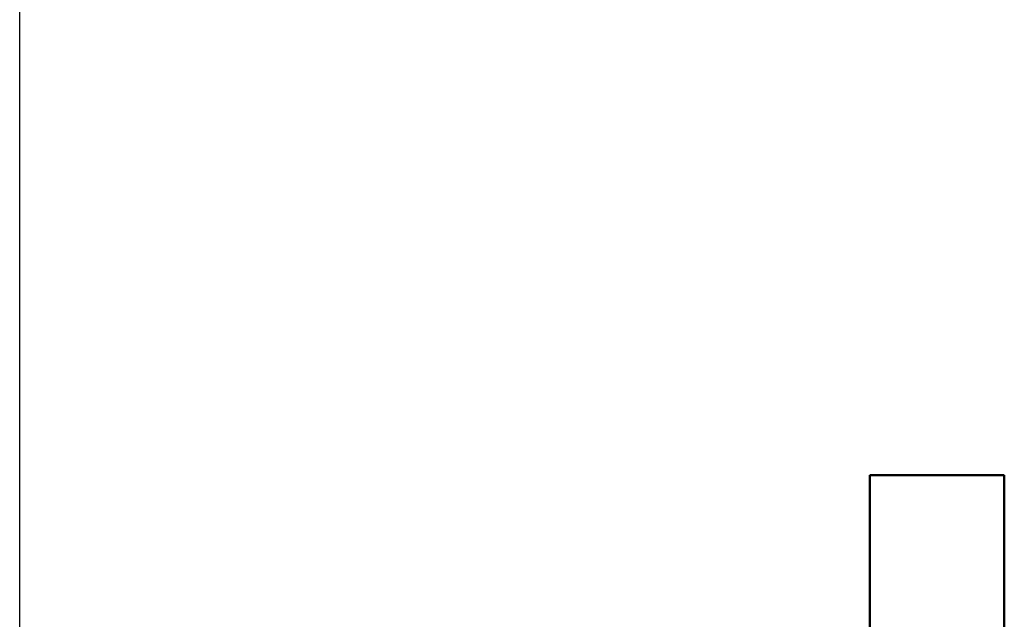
# Model space of a CAD drawing. Header units: millimetres. Extents: x -401 to 1119, y -69 to 356.
# Tile 6 of 19: x 42 to 72, y 141 to 159. Entities that reach past the tile are written whole.
import ezdxf

# ---------------------------------------------------------------- set-up
doc = ezdxf.new("R2010")
doc.units = ezdxf.units.MM
doc.layers.add('Видимый контур (ГОСТ)', color=7, linetype='Continuous', lineweight=50)
doc.layers.add('Размер (ГОСТ)', color=7, linetype='Continuous', lineweight=25)
doc.styles.add('Обычный текст (ГОСТ)', font='GOST Common Italic.ttf')
doc.dimstyles.new('Обычный (ГОСТ)', dxfattribs={"dimtxt": 3.5, "dimasz": 3.5, "dimexe": 1, "dimexo": 0, "dimgap": 0.5, "dimtad": 1, "dimrnd": 1e-08, "dimtxsty": 'Обычный текст (ГОСТ)', "dimblk": 'Filled-1', "dimcen": 0.09, "dimdle": 15, "dimclrd": 256, "dimclre": 256, "dimclrt": 256, "dimazin": 2, "dimtfac": 0.714286, "dimtdec": 3, "dimtmove": 0, "dimatfit": 3, "dimfxl": 1, "dimtolj": 1, "dimlwd": 25, "dimlwe": 25, "dimarcsym": 0})

# ---------------------------------------------------------------- blocks, each defined once
blk = doc.blocks.new('Filled-1')
at = {"color": 0}
for p, q in [((0, 0), (-1, 0.1429)), ((-1, 0.1429), (-1, -0.1429)), ((-1, 0), (0, 0)), ((-1, -0.1429), (0, 0))]:
    blk.add_line(p, q, dxfattribs=at)
at = {"color": 0, "flags": 128}
blk.add_lwpolyline([(-1, -0.1429), (0, 0), (-1, 0.1429), (-1, -0.1429)], dxfattribs=at)
at = {"color": 0}
blk.add_solid([(-1, -0.1429), (0, 0), (-1, 0.1429), (-1, -0.1429)], dxfattribs=at)
blk = doc.blocks.new('*D10')
at = {"layer": 'Defpoints', "color": 0, "linetype": 'Continuous', "transparency": 16777216}
for p in [(96.297, 167.49), (42.497, 138.485), (96.297, 138.323)]:
    blk.add_point(p, dxfattribs=at)
at = {"layer": 'Размер (ГОСТ)', "linetype": 'Continuous', "lineweight": 25, "transparency": 16777216}
for p, q in [((42.497, 138.485), (42.497, 168.49)), ((96.297, 138.323), (96.297, 168.49)), ((45.997, 167.49), (92.797, 167.49))]:
    blk.add_line(p, q, dxfattribs=at)
at = {"layer": 'Размер (ГОСТ)', "linetype": 'Continuous', "lineweight": 25, "transparency": 16777216, "xscale": 3.5, "yscale": 3.5, "zscale": 3.5, "rotation": 180}
blk.add_blockref('Filled-1', (42.497, 167.49), dxfattribs=at)
at = {"layer": 'Размер (ГОСТ)', "linetype": 'Continuous', "lineweight": 25, "transparency": 16777216, "xscale": 3.5, "yscale": 3.5, "zscale": 3.5}
blk.add_blockref('Filled-1', (96.297, 167.49), dxfattribs=at)
at = {"layer": 'Размер (ГОСТ)', "linetype": 'Continuous', "lineweight": 25, "transparency": 16777216, "insert": (64.984, 172.19), "char_height": 3.5, "attachment_point": 1, "style": 'Обычный текст (ГОСТ)'}
blk.add_mtext('\\A1;53,8', dxfattribs=at)

msp = doc.modelspace()

# ---------------------------------------------------------------- linework, layer by layer
at = {"layer": 'Видимый контур (ГОСТ)'}
for p, q in [((67.797, 112.479), (67.797, 145.479)), ((67.797, 145.479), (71.797, 145.479)), ((71.797, 112.479), (71.797, 145.479))]:
    msp.add_line(p, q, dxfattribs=at)

# ---------------------------------------------------------------- dimensions: what is measured, and where the dimension line sits
at = {"layer": 'Размер (ГОСТ)', "linetype": 'Continuous', "lineweight": 25}
dim = msp.add_linear_dim(base=(96.297, 167.49), p1=(42.497, 138.485), p2=(96.297, 138.323), angle=180, dimstyle='Обычный (ГОСТ)', override={"dimgap": 0.5, "dimdec": 2, "dimtol": 0, "dimlim": 0, "dimtp": 0, "dimtm": 0, "dimtdec": 3, "dimtofl": 0, "dimatfit": 1}, dxfattribs=at)
dim.commit()
dim.dimension.update_dxf_attribs({"geometry": '*D10', "text_midpoint": (69.397, 167.49), "dimtype": 160})

doc.saveas('drawing.dxf')
